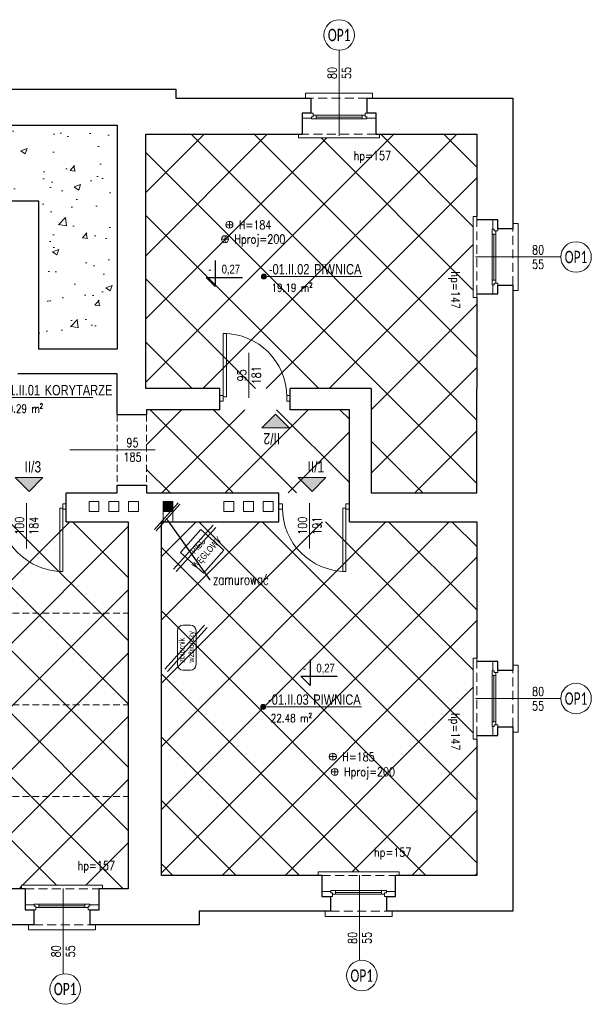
# Model space of a CAD drawing. Header units: millimetres. Extents: x 284606 to 628701, y -213781 to -93475.
# Tile 52 of 102: x 298790 to 299602, y -102343 to -100946. Entities that reach past the tile are written whole.
import ezdxf
from ezdxf import colors
from ezdxf.entities.mleader import LeaderData, LeaderLine
from ezdxf.enums import TextEntityAlignment as Align
from ezdxf.math import Vec2, Vec3

# ---------------------------------------------------------------- set-up
doc = ezdxf.new("R2010")
doc.units = ezdxf.units.MM
doc.linetypes.add('HIDDEN', pattern=[9.525, 6.35, -3.175])
doc.layers.get('0').update_dxf_attribs({"lineweight": 0})
for name, color, linetype, lineweight in [('!STR_Elewacje 0.05', 8, 'Continuous', 5), ('!STR_Konstrukcja 0.20', 200, 'Continuous', 20), ('!STR_Konstrukcja 0.30', 64, 'Continuous', 30), ('!STR_Ocieplenie 0.05', 1, 'Continuous', 5), ('!STR_Opisy 0.09', 8, 'Continuous', 9), ('!STR_Przerywana 0.09', 8, 'HIDDEN', 9), ('!STR_Stolarka drzwiowa', 8, 'Continuous', 15), ('!STR_Stolarka okienna', 72, 'Continuous', 15), ('EKO Opisy 0.09', 8, 'Continuous', 9)]:
    doc.layers.add(name, color=color, linetype=linetype, lineweight=lineweight)
for name, color, linetype, lineweight, true_color in [('!STR_Kreskowanie ścian', 7, 'Continuous', 5, 0xa6a6a6), ('!STR_Wentylacja', 7, 'Continuous', 15, 0x3399ff), ('EKO Wyposażenie', 7, 'Continuous', 5, 0x919191)]:
    doc.layers.add(name, color=color, linetype=linetype, lineweight=lineweight, true_color=true_color)
doc.layers.add('AB1 - OPISY', color=7, linetype='Continuous')
doc.styles.add('1_50', font='txt', dxfattribs={"width": 0.8})
doc.styles.add('AB_Arial', font='NirmalaS.ttf')
doc.styles.add('EKO 1-10', font='romans.shx', dxfattribs={"width": 0.8, "height": 15})
doc.styles.add('EKO 1-5', font='romans.shx', dxfattribs={"width": 0.8, "height": 10})
doc.styles.add('EKO CM 1-50', font='calibri.ttf', dxfattribs={"width": 0.8, "height": 12.5})
doc.styles.add('j-romans', font='romans.shx', dxfattribs={"width": 0.7})

# ---------------------------------------------------------------- blocks, each defined once
blk = doc.blocks.new('*U117')
at = {"layer": '!STR_Opisy 0.09', "linetype": 'Continuous'}
blk.add_line((0, -153.5), (0, -32.2), dxfattribs=at)
at = {"layer": '!STR_Opisy 0.09', "linetype": 'Continuous', "style": 'EKO 1-5', "width": 0.8}
blk.add_attdef('HP=', (-20.5, 2.3), '', height=12.5, rotation=180, dxfattribs=at)
at = {"layer": '!STR_Opisy 0.09', "ltscale": 0.7, "style": 'EKO 1-5', "width": 0.8}
blk.add_attdef('WYS', text='', height=12.5, rotation=270, dxfattribs=at).set_placement((-10.5, -121.4), align=Align.MIDDLE_CENTER)
at = {"layer": '!STR_Opisy 0.09', "linetype": 'Continuous', "style": 'EKO 1-5', "width": 0.8}
blk.add_attdef('SZER', text='', height=12.5, rotation=270, dxfattribs=at).set_placement((0, -121.4), align=Align.BOTTOM_CENTER)
blk = doc.blocks.new('*U109')
at = {"layer": '!STR_Opisy 0.09', "linetype": 'Continuous'}
blk.add_line((0, 32.1), (0, -89.2), dxfattribs=at)
at = {"layer": '!STR_Opisy 0.09', "linetype": 'Continuous', "style": 'EKO 1-5', "width": 0.8}
blk.add_attdef('SZER', text='', height=12.5, rotation=270, dxfattribs=at).set_placement((0, 0), align=Align.BOTTOM_CENTER)
at = {"layer": '!STR_Opisy 0.09', "ltscale": 0.7, "style": 'EKO 1-5', "width": 0.8}
blk.add_attdef('WYS', text='', height=12.5, rotation=270, dxfattribs=at).set_placement((-10.5, 0), align=Align.MIDDLE_CENTER)
at = {"layer": '!STR_Opisy 0.09', "linetype": 'Continuous', "style": 'EKO 1-5', "width": 0.8}
blk.add_attdef('HP=', (-20.5, -115.3), '', height=12.5, rotation=180, dxfattribs=at)
blk = doc.blocks.new('*U120')
at = {"layer": '!STR_Opisy 0.09', "linetype": 'Continuous'}
blk.add_line((0, 32.1), (0, -89.2), dxfattribs=at)
at = {"layer": '!STR_Opisy 0.09', "linetype": 'Continuous', "style": 'EKO 1-5', "width": 0.8}
blk.add_attdef('SZER', text='', height=12.5, rotation=270, dxfattribs=at).set_placement((0, 0), align=Align.BOTTOM_CENTER)
at = {"layer": '!STR_Opisy 0.09', "ltscale": 0.7, "style": 'EKO 1-5', "width": 0.8}
blk.add_attdef('WYS', text='', height=12.5, rotation=270, dxfattribs=at).set_placement((-10.5, 0), align=Align.MIDDLE_CENTER)
at = {"layer": '!STR_Opisy 0.09', "linetype": 'Continuous', "style": 'EKO 1-5', "width": 0.8}
blk.add_attdef('HP=', (50.5, -134.6), '', height=12.5, rotation=180, dxfattribs=at)
blk = doc.blocks.new('NR MIESZ')
h = blk.add_hatch(color=256)
h.dxf.hatch_style = 1
h.paths.add_polyline_path([(-24.5, -24.5), (0, 0), (24.5, -24.5)])
blk.add_lwpolyline([(-24.5, -24.5), (0, 0), (24.5, -24.5), (-24.5, -24.5)])
at = {"ltscale": 1.5, "style": 'AB_Arial', "width": 0.8}
for p in [(-33.2, -50.6), (-33.2, -83)]:
    blk.add_attdef('NR_POM.', p, '', height=20, rotation=0, dxfattribs=at)
blk = doc.blocks.new('wysokosc2')
at = {"ltscale": 2}
for points in [[(-5.1, 0), (5, 0)], [(0, 5.1), (0, -5.1)]]:
    blk.add_lwpolyline(points, dxfattribs=at)
blk.add_circle((0, 0), 5.03, dxfattribs=at)
at = {"ltscale": 2, "style": 'EKO 1-5', "width": 0.8}
blk.add_attdef('WYS', (13.3, -6), '', height=12.5, dxfattribs=at)
blk = doc.blocks.new('PIEC KAFLOWY')
at = {"layer": 'EKO Wyposażenie'}
blk.add_lwpolyline([(12.5, -14.8), (73.2, -14.8), (73.2, -75.5), (12.5, -75.5)], close=True, dxfattribs=at)
at = {"layer": 'EKO Wyposażenie', "insert": (33.9, -25.4), "char_height": 19.5, "attachment_point": 1, "style": '1_50'}
blk.add_mtext_dynamic_manual_height_columns('\\pi-5.3249;{\\H0.66667x;PIEC \\P\\pi-25.002;WĘGLOWY}', width=18.247, gutter_width=12.5, heights=[0], dxfattribs=at)
blk = doc.blocks.new('zbiornik zbiorczy')
at = {"layer": 'EKO Wyposażenie'}
for p, q in [((0, -5.2), (0, 5.2)), ((8, 13.2), (56.2, 13.2)), ((64.2, 5.2), (64.2, -5.2)), ((56.2, -13.2), (8, -13.2))]:
    blk.add_line(p, q, dxfattribs=at)
for centre, start, end in [((8, 5.2), 90, 180), ((56.2, 5.2), 0, 90), ((8, -5.2), 180, 270), ((56.2, -5.2), 270, 0)]:
    blk.add_arc(centre, 8, start, end, dxfattribs=at)
at = {"layer": 'EKO Wyposażenie', "insert": (10.9, 11.1), "char_height": 8, "attachment_point": 1, "style": '1_50'}
blk.add_mtext_dynamic_manual_height_columns('\\A1;zbiornik \\Pwzbiorczy', width=2231.725, gutter_width=453.6, heights=[120.4], dxfattribs=at)
blk = doc.blocks.new('*U195')
at = {"layer": '!STR_Opisy 0.09', "linetype": 'Continuous'}
blk.add_line((-51.5, 6.9), (-51.5, -57.3), dxfattribs=at)
at = {"layer": '!STR_Stolarka drzwiowa'}
for points in [[(-90, 6.2), (-95, 6.2), (-95, -1.8), (-90, -1.8)], [(0, 0), (0, -90), (-4.4, -90), (-4.4, 0)], [(5, 6.2), (0, 6.2), (0, -1.8), (5, -1.8)]]:
    blk.add_lwpolyline(points, close=True, dxfattribs=at)
blk.add_arc((0, 0), 90, 180, 270, dxfattribs=at)
at = {"layer": '!STR_Opisy 0.09', "linetype": 'Continuous', "style": 'EKO 1-10', "width": 0.8}
blk.add_attdef('SZER', text='', height=12.5, rotation=90, dxfattribs=at).set_placement((-51.5, -25.2), align=Align.BOTTOM_CENTER)
at = {"layer": '!STR_Opisy 0.09', "ltscale": 0.7, "style": 'EKO 1-10', "width": 0.8}
blk.add_attdef('WYS', text='', height=12.5, rotation=90, dxfattribs=at).set_placement((-41, -25.2), align=Align.MIDDLE_CENTER)
blk = doc.blocks.new('*U516')
at = {"layer": '!STR_Opisy 0.09', "linetype": 'Continuous'}
blk.add_line((36.3, 62.6), (36.3, -1.6), dxfattribs=at)
at = {"layer": '!STR_Stolarka drzwiowa'}
for points in [[(0, 0), (0, 90), (4.4, 90), (4.4, 0)], [(-5, -6.2), (0, -6.2), (0, 1.8), (-5, 1.8)], [(90, -6.2), (95, -6.2), (95, 1.8), (90, 1.8)]]:
    blk.add_lwpolyline(points, close=True, dxfattribs=at)
blk.add_arc((0, 0), 90, 0, 90, dxfattribs=at)
at = {"layer": '!STR_Opisy 0.09', "linetype": 'Continuous', "style": 'EKO 1-10', "width": 0.8}
blk.add_attdef('SZER', text='', height=12.5, rotation=90, dxfattribs=at).set_placement((36.3, 30.5), align=Align.BOTTOM_CENTER)
at = {"layer": '!STR_Opisy 0.09', "ltscale": 0.7, "style": 'EKO 1-10', "width": 0.8}
blk.add_attdef('WYS', text='', height=12.5, rotation=90, dxfattribs=at).set_placement((46.8, 30.5), align=Align.MIDDLE_CENTER)
blk = doc.blocks.new('*U459')
at = {"ltscale": 0.3}
blk.add_hatch(color=256, dxfattribs=at).paths.add_polyline_path([(-0.9, 50, 1), (6.8, 50, 1)])
at = {"ltscale": 1.5}
blk.add_line((17.6, 50), (154.6, 50), dxfattribs=at)
at = {"ltscale": 0.3}
blk.add_lwpolyline([(17.6, 50), (3, 50)], dxfattribs=at)
blk.add_circle((3, 50), 3.86, dxfattribs=at)
at = {"ltscale": 1.5, "width": 0.8}
for tag, p, height, style in [('NR_POM.', (10.5, 53.4), 16, 'AB_Arial'), ('NAZWA_POMIESZCZENIA', (66.9, 53.4), 16, 'AB_Arial'), ('POSADZKA', (9.1, 4), 12.5, 'EKO 1-5')]:
    blk.add_attdef(tag, p, '', height=height, rotation=0, dxfattribs=dict(at, style=style))
at = {"ltscale": 1.5, "style": 'EKO 1-5', "width": 0.8}
blk.add_attdef('POWIERZCHNIA', text='', height=12.5, rotation=0, dxfattribs=at).set_placement((78.1, 22.9), align=Align.BOTTOM_RIGHT)
blk = doc.blocks.new('KÓLKO')
at = {"layer": '!STR_Opisy 0.09'}
blk.add_circle((0, -15.51), 15.51, dxfattribs=at)
at = {"layer": '!STR_Opisy 0.09', "style": 'EKO 1-10', "width": 0.8}
blk.add_attdef('NR', text='', height=15, dxfattribs=at).set_placement((0, -15.51), align=Align.MIDDLE_CENTER)

msp = doc.modelspace()

# ---------------------------------------------------------------- hatches: boundary and pattern name
at = {"layer": '!STR_Kreskowanie ścian', "ltscale": 1.5}
h = msp.add_hatch(dxfattribs=at)
h.set_pattern_fill('AR-CONC', color=8, scale=0.5)
h.set_pattern_definition([(50, (10593.85, -844.5), (91.092334, -7.969543), [9.525, -104.775]), (355, (10593.85, -844.5), (-17.62171, 95.528423), [7.62, -83.820292]), (100.451445, (10601.44, -845.16), (73.470624, 87.558876), [8.095004, -89.045122]), (46.1842, (10593.85, -819.1), (135.53952, -21.021164), [14.2875, -157.1625]), (96.63556, (10605.15, -820.85), (118.702067, 123.71306), [12.14251, -133.567804]), (351.18415, (10593.85, -819.1), (118.70207, 123.71306), [11.429984, -125.729866]), (21, (10606.55, -825.45), (75.807196, -51.1326), [9.525, -104.775]), (326, (10606.55, -825.45), (30.901014, 92.093983), [7.62, -83.82]), (71.451445, (10612.87, -829.71), (106.70821, 40.961384), [8.095004, -89.04497]), (37.5, (10593.85, -844.5), (1.5443016, 42.2775194), [0, -82.804, 0, -85.09, 0, -84.1375]), (7.5, (10593.85, -844.5), (33.409831, 50.0902874), [0, -48.514, 0, -80.899, 0, -32.0675]), (327.5, (10565.53, -844.5), (67.7952976, -2.864372), [0, -31.75, 0, -99.06, 0, -131.445]), (317.5, (10552.83, -844.5), (74.064591, 12.713246), [0, -41.275, 0, -65.786, 0, -93.345])])
h.paths.add_polyline_path([(297943.9, -101327.4), (297748.9, -101327.4), (297748.9, -101206.4), (297644.3, -101206.4), (297644.3, -101327.4), (297644.3, -101446.4), (297943.9, -101446.4)])
h.paths.add_polyline_path([(298928.2, -101095.4), (298817.2, -101095.4), (298682.2, -101095.4), (298682.2, -101203.4), (298817.2, -101203.4), (298817.2, -101413.4), (298928.2, -101413.4)])
at = {"layer": '!STR_Ocieplenie 0.05', "lineweight": 5, "ltscale": 0.3}
h = msp.add_hatch(dxfattribs=at)
h.set_pattern_fill('ANSI37', color=8, scale=20)
h.paths.add_polyline_path([(298029.9, -101663.4), (297636.9, -101663.4), (297636.9, -102160.4), (297747.6, -102160.4), (297747.6, -102155.4), (297862.6, -102155.4), (297862.6, -102160.4), (298029.9, -102160.4)])
h.paths.add_polyline_path([(298453.9, -101662.4), (298065.9, -101662.4), (298065.9, -102166.4), (298124, -102166.4), (298124, -102161.4), (298239, -102161.4), (298239, -102166.4), (298281.6, -102166.4), (298281.6, -102161.4), (298396.6, -102161.4), (298396.6, -102166.4), (298453.9, -102166.4)])
h.paths.add_polyline_path([(298943.9, -101658.4), (298493.9, -101658.4), (298493.9, -102179.4), (298634.2, -102179.4), (298634.2, -102174.4), (298749.2, -102174.4), (298749.2, -102179.4), (298792.7, -102179.4), (298792.7, -102174.4), (298907.7, -102174.4), (298907.7, -102179.4), (298943.9, -102179.4)])
h.paths.add_polyline_path([(299439.1, -101658.4), (299258.2, -101658.4), (298991.2, -101658.4), (298991.2, -102160.4), (299213.9, -102160.4), (299213.9, -102155.4), (299328.9, -102155.4), (299328.9, -102160.4), (299439.1, -102160.4), (299439.1, -101966.9), (299434.2, -101966.9), (299434.2, -101851.9), (299439.1, -101851.9)])
h.paths.add_polyline_path([(299434.2, -101225.1), (299439.2, -101225.1), (299439.2, -101108.4), (299301.1, -101108.4), (299301.1, -101113.4), (299186.1, -101113.4), (299186.1, -101108.4), (298969.2, -101108.4), (298969.2, -101469.4), (299289.2, -101469.4), (299289.2, -101617.4), (299439.2, -101617.4), (299439.2, -101469.4), (299439.2, -101340.1), (299434.2, -101340.1)])
h.paths.add_polyline_path([(299258.2, -101499.4), (298970.2, -101499.4), (298970.2, -101506.4), (298970.2, -101606.4), (298970.2, -101617.4), (299258.2, -101617.4)], flags=17)
h.paths.add_polyline_path([(298643.9, -101095.4), (298586.1, -101095.4), (298586.1, -101100.4), (298471.1, -101100.4), (298471.1, -101095.4), (298420.1, -101095.4), (298420.1, -101100.4), (298305.1, -101100.4), (298305.1, -101095.4), (298172.9, -101095.4), (298172.9, -101479.4), (298327.9, -101479.4), (298327.9, -101609.4), (298643.9, -101609.4)])
h.paths.add_polyline_path([(298316.9, -101486.4), (298172.9, -101486.4), (298172.9, -101505.4), (298172.9, -101608), (298172.9, -101623.4), (298316.9, -101623.4)])
h.paths.add_polyline_path([(298131.9, -101505.4), (298131.9, -101486.4), (298101.9, -101486.4), (298003.9, -101486.4), (297636.9, -101486.4), (297636.9, -101507.8), (297641.9, -101507.8), (297641.9, -101623.4), (298131.9, -101623.4), (298131.9, -101605.4)])
at = {"layer": '!STR_Wentylacja', "ltscale": 1.5}
h = msp.add_hatch(color=8, dxfattribs=at)
h.dxf.hatch_style = 1
h.paths.add_polyline_path([(299007.6, -101629.8), (298993.6, -101629.8), (298993.6, -101643.8), (299007.6, -101643.8)])

# ---------------------------------------------------------------- linework, layer by layer
at = {"layer": '!STR_Konstrukcja 0.20', "color": 8, "linetype": 'Continuous', "lineweight": 15}
for points in [[(299283.6, -101057.4), (299291.1, -101057.4), (299291.1, -101049.9), (299196.1, -101049.9), (299196.1, -101057.4), (299203.6, -101057.4)], [(299296.1, -101108.4), (299301.1, -101108.4), (299301.1, -101113.4), (299186.1, -101113.4), (299186.1, -101108.4), (299191.1, -101108.4)], [(299439.2, -101335.1), (299439.2, -101340.1), (299434.2, -101340.1), (299434.2, -101225.1), (299439.2, -101225.1), (299439.2, -101230.1)], [(299490.2, -101322.6), (299490.2, -101330.1), (299497.7, -101330.1), (299497.7, -101235.1), (299490.2, -101235.1), (299490.2, -101242.6)], [(299439.2, -101961.9), (299439.2, -101966.9), (299434.2, -101966.9), (299434.2, -101851.9), (299439.2, -101851.9), (299439.2, -101856.9)], [(299490.2, -101949.4), (299490.2, -101956.9), (299497.7, -101956.9), (299497.7, -101861.9), (299490.2, -101861.9), (299490.2, -101869.4)], [(299218.9, -102160.4), (299213.9, -102160.4), (299213.9, -102155.4), (299328.9, -102155.4), (299328.9, -102160.4), (299323.9, -102160.4)], [(298797.7, -102179.4), (298792.7, -102179.4), (298792.7, -102174.4), (298907.7, -102174.4), (298907.7, -102179.4), (298902.7, -102179.4)], [(299231.4, -102211.4), (299223.9, -102211.4), (299223.9, -102218.9), (299318.9, -102218.9), (299318.9, -102211.4), (299311.4, -102211.4)], [(298810.2, -102230.4), (298802.7, -102230.4), (298802.7, -102237.9), (298897.7, -102237.9), (298897.7, -102230.4), (298890.2, -102230.4)]]:
    msp.add_lwpolyline(points, dxfattribs=at)
at = {"layer": '!STR_Konstrukcja 0.30', "color": 8, "ltscale": 1.5}
for p, q in [((299074.2, -101499.4), (299074.2, -101469.4)), ((299174.2, -101499.4), (299174.2, -101469.4)), ((298928.2, -101506.4), (298970.2, -101506.4)), ((298928.2, -101606.4), (298970.2, -101606.4)), ((298856.2, -101658.4), (298856.2, -101617.4)), ((299158.2, -101658.4), (299158.2, -101617.4)), ((299258.2, -101658.4), (299258.2, -101617.4))]:
    msp.add_line(p, q, dxfattribs=at)
for points in [[(298568.6, -101044.4), (299011.9, -101044.4), (299011.9, -101057.4), (299203.6, -101057.4)], [(299283.6, -101057.4), (299490.2, -101057.4), (299490.2, -101242.6)], [(298817.2, -101203.4), (298682.2, -101203.4), (298682.2, -101095.4), (298817.2, -101095.4)], [(298817.2, -101095.4), (298928.2, -101095.4), (298928.2, -101413.4), (298817.2, -101413.4), (298817.2, -101203.4)], [(299074.2, -101469.4), (298969.2, -101469.4), (298969.2, -101108.4), (299191.1, -101108.4)], [(299296.1, -101108.4), (299439.2, -101108.4), (299439.2, -101225.1)], [(299490.2, -101322.6), (299490.2, -101869.4)], [(299439.2, -101340.1), (299439.2, -101469.4)], [(298928.2, -101506.4), (298928.2, -101448.4), (298787.2, -101448.4)], [(299289.2, -101469.4), (299174.2, -101469.4)], [(299289.2, -101469.4), (299289.2, -101617.4), (299439.2, -101617.4), (299439.2, -101469.4)], [(299074.2, -101499.4), (298970.2, -101499.4), (298970.2, -101506.4)], [(299258.2, -101617.4), (299258.2, -101617.4), (299258.2, -101499.4), (299174.2, -101499.4)], [(298856.2, -101617.4), (298928.2, -101617.4), (298928.2, -101606.4)], [(298970.2, -101606.4), (298970.2, -101617.4), (299158.2, -101617.4)], [(298856.2, -101658.4), (298943.9, -101658.4), (298943.9, -102179.4), (298902.7, -102179.4)], [(299218.9, -102160.4), (298991.2, -102160.4), (298991.2, -101658.4), (299158.2, -101658.4)], [(299258.2, -101658.4), (299439.1, -101658.4), (299439.1, -101851.9)], [(299490.2, -101949.4), (299490.2, -102211.4), (299311.4, -102211.4)], [(299439.1, -101966.9), (299439.1, -102160.4), (299323.9, -102160.4)], [(298797.7, -102179.4), (298744.2, -102179.4)], [(299231.4, -102211.4), (299045, -102211.4), (299045, -102230.4), (298890.2, -102230.4)], [(298810.2, -102230.4), (298731.7, -102230.4)]]:
    msp.add_lwpolyline(points, dxfattribs=at)
at = {"layer": '!STR_Konstrukcja 0.30', "color": 8, "ltscale": 2}
for points in [[(299203.6, -101057.4), (299203.6, -101078.5), (299191.1, -101078.5), (299191.1, -101108.4)], [(299296.1, -101108.4), (299296.1, -101078.5), (299283.6, -101078.5), (299283.6, -101057.4)], [(299490.2, -101242.6), (299469.1, -101242.6), (299469.1, -101230.1), (299439.2, -101230.1)], [(299439.2, -101335.1), (299469.1, -101335.1), (299469.1, -101322.6), (299490.2, -101322.6)], [(299490.2, -101869.4), (299469.1, -101869.4), (299469.1, -101856.9), (299439.2, -101856.9)], [(299439.2, -101961.9), (299469.1, -101961.9), (299469.1, -101949.4), (299490.2, -101949.4)], [(299218.9, -102160.4), (299218.9, -102190.2), (299231.4, -102190.2), (299231.4, -102211.4)], [(299311.4, -102211.4), (299311.4, -102190.2), (299323.9, -102190.2), (299323.9, -102160.4)], [(298797.7, -102179.4), (298797.7, -102209.2), (298810.2, -102209.2), (298810.2, -102230.4)], [(298890.2, -102230.4), (298890.2, -102209.2), (298902.7, -102209.2), (298902.7, -102179.4)]]:
    msp.add_lwpolyline(points, dxfattribs=at)
at = {"layer": '!STR_Ocieplenie 0.05', "color": 8, "ltscale": 1.5}
for points in [[(298981.4, -101669.3), (299015, -101631.7)], [(298983.6, -101671.3), (299017.2, -101633.7)], [(299008.6, -101725.7), (299064.7, -101663.1)], [(299012.3, -101729.1), (299068.4, -101666.4)], [(298996.3, -101867.7), (299052.3, -101805.1)], [(299000, -101871), (299056.1, -101808.4)]]:
    msp.add_lwpolyline(points, dxfattribs=at)
at = {"layer": '!STR_Przerywana 0.09', "color": 8, "ltscale": 1.5}
for p, q in [((298928.2, -101506.4), (298928.2, -101606.4)), ((298970.2, -101506.4), (298970.2, -101606.4)), ((298493.9, -101788.4), (298943.9, -101788.4)), ((298493.9, -101918.4), (298943.9, -101918.4)), ((298493.9, -102048.4), (298943.9, -102048.4))]:
    msp.add_line(p, q, dxfattribs=at)
at = {"layer": '!STR_Przerywana 0.09', "color": 8, "ltscale": 2}
for points in [[(299283.6, -101057.4), (299203.6, -101057.4)], [(299296.1, -101108.4), (299191.1, -101108.4)], [(299439.2, -101335.1), (299439.2, -101230.1)], [(299490.2, -101322.6), (299490.2, -101242.6)], [(299439.2, -101961.9), (299439.2, -101856.9)], [(299490.2, -101949.4), (299490.2, -101869.4)], [(299218.9, -102160.4), (299323.9, -102160.4)], [(298797.7, -102179.4), (298902.7, -102179.4)], [(299231.4, -102211.4), (299311.4, -102211.4)], [(298810.2, -102230.4), (298890.2, -102230.4)]]:
    msp.add_lwpolyline(points, dxfattribs=at)
at = {"layer": '!STR_Stolarka okienna', "color": 8, "ltscale": 0.3}
for points in [[(299191.1, -101085.6), (299191.1, -101078.5), (299206.7, -101078.5), (299206.7, -101083.7), (299204.2, -101083.7), (299204.2, -101085.6), (299191.1, -101085.6)], [(299204.2, -101086.7), (299204.2, -101083.7), (299206.7, -101083.7), (299206.7, -101081.5), (299280.7, -101081.5), (299280.7, -101083.7), (299283.2, -101083.7), (299283.2, -101086.7), (299204.2, -101086.7)], [(299211.1, -101086.7), (299211.1, -101081.5)], [(299211.1, -101084.1), (299276.6, -101084.1)], [(299276.6, -101081.5), (299276.6, -101086.7)], [(299296.1, -101085.6), (299296.1, -101078.5), (299280.7, -101078.5), (299280.7, -101083.7), (299283.2, -101083.7), (299283.2, -101085.6), (299296.1, -101085.6)], [(299462, -101230.1), (299469.1, -101230.1), (299469.1, -101245.6), (299463.9, -101245.6), (299463.9, -101243.1), (299462, -101243.1), (299462, -101230.1)], [(299460.9, -101243.1), (299463.9, -101243.1), (299463.9, -101245.6), (299466.1, -101245.6), (299466.1, -101319.7), (299463.9, -101319.7), (299463.9, -101322.2), (299460.9, -101322.2), (299460.9, -101243.1)], [(299460.9, -101250), (299466.1, -101250)], [(299463.5, -101250), (299463.5, -101315.6)], [(299466.1, -101315.6), (299460.9, -101315.6)], [(299462, -101335.1), (299469.1, -101335.1), (299469.1, -101319.7), (299463.9, -101319.7), (299463.9, -101322.2), (299462, -101322.2), (299462, -101335.1)], [(299462, -101856.9), (299469.1, -101856.9), (299469.1, -101872.4), (299463.9, -101872.4), (299463.9, -101869.9), (299462, -101869.9), (299462, -101856.9)], [(299460.9, -101869.9), (299463.9, -101869.9), (299463.9, -101872.4), (299466.1, -101872.4), (299466.1, -101946.5), (299463.9, -101946.5), (299463.9, -101949), (299460.9, -101949), (299460.9, -101869.9)], [(299460.9, -101876.9), (299466.1, -101876.9)], [(299463.5, -101876.9), (299463.5, -101942.4)], [(299466.1, -101942.4), (299460.9, -101942.4)], [(299462, -101961.9), (299469.1, -101961.9), (299469.1, -101946.5), (299463.9, -101946.5), (299463.9, -101949), (299462, -101949), (299462, -101961.9)], [(299310.8, -102182.1), (299310.8, -102185), (299308.3, -102185), (299308.3, -102187.2), (299234.3, -102187.2), (299234.3, -102185), (299231.8, -102185), (299231.8, -102182.1), (299310.8, -102182.1)], [(299238.4, -102187.2), (299238.4, -102182.1)], [(299303.9, -102182.1), (299303.9, -102187.2)], [(299218.9, -102183.1), (299218.9, -102190.2), (299234.3, -102190.2), (299234.3, -102185), (299231.8, -102185), (299231.8, -102183.1), (299218.9, -102183.1)], [(299303.9, -102184.6), (299238.4, -102184.6)], [(299323.9, -102183.1), (299323.9, -102190.2), (299308.3, -102190.2), (299308.3, -102185), (299310.8, -102185), (299310.8, -102183.1), (299323.9, -102183.1)], [(298797.7, -102202.1), (298797.7, -102209.2), (298813.1, -102209.2), (298813.1, -102204), (298810.6, -102204), (298810.6, -102202.1), (298797.7, -102202.1)], [(298889.7, -102201.1), (298889.7, -102204), (298887.2, -102204), (298887.2, -102206.2), (298813.1, -102206.2), (298813.1, -102204), (298810.6, -102204), (298810.6, -102201.1), (298889.7, -102201.1)], [(298817.2, -102206.2), (298817.2, -102201.1)], [(298882.7, -102203.6), (298817.2, -102203.6)], [(298882.7, -102201.1), (298882.7, -102206.2)], [(298902.7, -102202.1), (298902.7, -102209.2), (298887.2, -102209.2), (298887.2, -102204), (298889.7, -102204), (298889.7, -102202.1), (298902.7, -102202.1)]]:
    msp.add_lwpolyline(points, dxfattribs=at)
at = {"layer": '!STR_Wentylacja', "color": 8, "ltscale": 1.5}
for p, q in [((298993.6, -101643.8), (298993.6, -101658.4)), ((299007.6, -101643.8), (299007.6, -101658.4))]:
    msp.add_line(p, q, dxfattribs=at)
for points in [[(298888.6, -101629.8), (298888.6, -101643.8), (298902.6, -101643.8), (298902.6, -101629.8)], [(298916.6, -101629.8), (298916.6, -101643.8), (298930.6, -101643.8), (298930.6, -101629.8)], [(298944.6, -101629.8), (298944.6, -101643.8), (298958.6, -101643.8), (298958.6, -101629.8)], [(298993.6, -101629.8), (298993.6, -101643.8), (299007.6, -101643.8), (299007.6, -101629.8)], [(299080, -101629.8), (299080, -101643.8), (299094, -101643.8), (299094, -101629.8)], [(299108, -101629.8), (299108, -101643.8), (299122, -101643.8), (299122, -101629.8)], [(299136, -101629.8), (299136, -101643.8), (299150, -101643.8), (299150, -101629.8)]]:
    msp.add_lwpolyline(points, close=True, dxfattribs=at)
at = {"layer": 'AB1 - OPISY', "color": 8}
for p, q in [((299067.8, -101287.6), (299067.8, -101324.7)), ((299054.7, -101311.6), (299106.6, -101311.6)), ((299054.7, -101311.6), (299067.8, -101324.7)), ((299202.4, -101853.8), (299202.4, -101891)), ((299189.2, -101877.8), (299241.1, -101877.8)), ((299189.2, -101877.8), (299202.4, -101891))]:
    msp.add_line(p, q, dxfattribs=at)

# ---------------------------------------------------------------- block references
at = {"layer": '!STR_Konstrukcja 0.30', "color": 8, "ltscale": 1.5}
for name, p, rotation, values in [('*U117', (299243.7, -101142.7), 180, {'SZER': '80', 'WYS': '55', 'HP=': 'hp=157'}), ('*U117', (299404.9, -101282.6), 89.99999999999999, {'SZER': '80', 'WYS': '55', 'HP=': 'hp=147'}), ('*U117', (299404.9, -101909.4), 89.99999999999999, {'SZER': '80', 'WYS': '55', 'HP=': 'hp=147'}), ('*U109', (299272.7, -102249.1), 180, {'SZER': '80', 'WYS': '55', 'HP=': 'hp=157'}), ('*U109', (298851.6, -102268.1), 180, {'SZER': '80', 'WYS': '55', 'HP=': 'hp=157'})]:
    msp.add_blockref(name, p, dxfattribs=dict(at, rotation=rotation)).add_auto_attribs(values)
ref = msp.add_blockref('*U120', (298950.2, -101556.2), dxfattribs=dict(at, xscale=-1, rotation=270))
ref.add_attrib('SZER', '95', dxfattribs={"layer": '!STR_Opisy 0.09', "linetype": 'Continuous', "height": 12.5, "style": 'EKO 1-5', "width": 0.8}).set_placement((298950.2, -101556.2), align=Align.BOTTOM_CENTER)
ref.add_attrib('WYS', '185', dxfattribs={"layer": '!STR_Opisy 0.09', "ltscale": 0.7, "height": 12.5, "style": 'EKO 1-5', "width": 0.8}).set_placement((298950.2, -101566.7), align=Align.MIDDLE_CENTER)
at = {"layer": '!STR_Ocieplenie 0.05', "color": 8, "rotation": 90}
msp.add_blockref('zbiornik zbiorczy', (299027.2, -101869.3), dxfattribs=at)
at = {"layer": '!STR_Opisy 0.09', "color": 8}
ref = msp.add_blockref('wysokosc2', (299087.9, -101236.8), dxfattribs=dict(at, xscale=-1, rotation=180))
ref.add_attrib('WYS', 'H=184', (299101.2, -101243.3), dxfattribs={"layer": '0', "ltscale": 2, "height": 12.5, "style": 'EKO 1-5', "width": 0.8})
for p in [(299081.6, -101257.4), (299237.4, -102013.6)]:
    msp.add_blockref('wysokosc2', p, dxfattribs=at).add_auto_attribs({'WYS': 'Hproj=200'})
ref = msp.add_blockref('*U459', (299134.1, -101356.5), dxfattribs=dict(at, xscale=0.9199999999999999, yscale=0.9199999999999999, zscale=0.9199999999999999))
ref.add_attrib('NAZWA_POM', 'PIWNICA', (299208, -101307.4), dxfattribs={"layer": '0', "ltscale": 1.5, "height": 14.72, "rotation": 0, "style": 'AB_Arial', "width": 0.8})
ref.add_attrib('NUMER_POM', '-01.II.02', (299143.8, -101307.4), dxfattribs={"layer": '0', "ltscale": 1.5, "height": 14.72, "rotation": 0, "style": 'AB_Arial', "width": 0.8})
ref.add_attrib('R-SURF', '19.19 m²', dxfattribs={"layer": '0', "ltscale": 1.5, "height": 11.5, "rotation": 0, "style": 'EKO 1-5', "width": 0.8}).set_placement((299205.9, -101335.5), align=Align.BOTTOM_RIGHT)
ref = msp.add_blockref('*U459', (298751.5, -101528.1), dxfattribs=dict(at, xscale=0.9199999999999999, yscale=0.9199999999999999, zscale=0.9199999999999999))
ref.add_attrib('NAZWA_POM', 'KORYTARZE', (298825.4, -101479), dxfattribs={"layer": '0', "ltscale": 1.5, "height": 14.72, "rotation": 0, "style": 'AB_Arial', "width": 0.8})
ref.add_attrib('NUMER_POM', '-01.II.01', (298761.2, -101479), dxfattribs={"layer": '0', "ltscale": 1.5, "height": 14.72, "rotation": 0, "style": 'AB_Arial', "width": 0.8})
ref.add_attrib('R-SURF', '10.29 m²', dxfattribs={"layer": '0', "ltscale": 1.5, "height": 11.5, "rotation": 0, "style": 'EKO 1-5', "width": 0.8}).set_placement((298823.3, -101507.1), align=Align.BOTTOM_RIGHT)
ref = msp.add_blockref('NR MIESZ', (299153.3, -101505.7), dxfattribs=dict(at, xscale=-0.8, yscale=0.8, zscale=0.8))
ref.add_attrib('NR_POM.', 'II/2', (299160, -101532.5), dxfattribs={"layer": '0', "ltscale": 1.5, "height": 16, "rotation": 180, "style": 'AB_Arial', "width": 0.8})
ref = msp.add_blockref('NR MIESZ', (298803.3, -101615.4), dxfattribs=dict(at, xscale=-0.8, yscale=0.8, zscale=0.8, rotation=180))
ref.add_attrib('NR_POM.', 'II/3', (298796.7, -101588.5), dxfattribs={"layer": '0', "ltscale": 1.5, "height": 16, "rotation": 360, "style": 'AB_Arial', "width": 0.8})
ref = msp.add_blockref('NR MIESZ', (299205.3, -101615.4), dxfattribs=dict(at, xscale=-0.8, yscale=0.8, zscale=0.8, rotation=180))
ref.add_attrib('NR_POM.', 'II/1', (299198.7, -101588.5), dxfattribs={"layer": '0', "ltscale": 1.5, "height": 16, "rotation": 360, "style": 'AB_Arial', "width": 0.8})
ref = msp.add_blockref('*U459', (299133.1, -101967.3), dxfattribs=dict(at, xscale=0.9199999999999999, yscale=0.9199999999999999, zscale=0.9199999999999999))
ref.add_attrib('NAZWA_POM', 'PIWNICA', (299206.9, -101918.2), dxfattribs={"layer": '0', "ltscale": 1.5, "height": 14.72, "rotation": 0, "style": 'AB_Arial', "width": 0.8})
ref.add_attrib('NUMER_POM', '-01.II.03', (299142.7, -101918.2), dxfattribs={"layer": '0', "ltscale": 1.5, "height": 14.72, "rotation": 0, "style": 'AB_Arial', "width": 0.8})
ref.add_attrib('R-SURF', '22.48 m²', dxfattribs={"layer": '0', "ltscale": 1.5, "height": 11.5, "rotation": 0, "style": 'EKO 1-5', "width": 0.8}).set_placement((299204.9, -101946.3), align=Align.BOTTOM_RIGHT)
ref = msp.add_blockref('wysokosc2', (299234.7, -101991.9), dxfattribs=dict(at, xscale=-1, rotation=180))
ref.add_attrib('WYS', 'H=185', (299248, -101998.4), dxfattribs={"layer": '0', "ltscale": 2, "height": 12.5, "style": 'EKO 1-5', "width": 0.8})
at = {"layer": '!STR_Stolarka drzwiowa', "color": 8, "ltscale": 0.3}
for name, p, values in [('*U516', (299079.2, -101481.1), {'WYS': '181', 'SZER': '95'}), ('*U195', (298851.2, -101639), {'WYS': '184', 'SZER': '100'}), ('*U195', (299253.2, -101639), {'WYS': '191', 'SZER': '100'})]:
    msp.add_blockref(name, p, dxfattribs=at).add_auto_attribs(values)
at = {"layer": 'EKO Opisy 0.09', "color": 8}
ref = msp.add_blockref('KÓLKO', (299243.7, -100945.8), dxfattribs=dict(at, xscale=1.4, yscale=1.4, zscale=1.4))
ref.add_attrib('NR', 'OP1', dxfattribs={"height": 17.5, "style": 'EKO CM 1-50', "width": 0.7}).set_placement((299243.7, -100967.5), align=Align.MIDDLE_CENTER)
ref = msp.add_blockref('KÓLKO', (299580.1, -101260.9), dxfattribs=dict(at, xscale=1.4, yscale=1.4, zscale=1.4))
ref.add_attrib('NR', 'OP1', dxfattribs={"height": 17.5, "style": 'EKO CM 1-50', "width": 0.7}).set_placement((299580.1, -101282.6), align=Align.MIDDLE_CENTER)
ref = msp.add_blockref('KÓLKO', (299580.1, -101887.7), dxfattribs=dict(at, xscale=1.4, yscale=1.4, zscale=1.4))
ref.add_attrib('NR', 'OP1', dxfattribs={"height": 17.5, "style": 'EKO CM 1-50', "width": 0.7}).set_placement((299580.1, -101909.4), align=Align.MIDDLE_CENTER)
ref = msp.add_blockref('KÓLKO', (299275.8, -102281), dxfattribs=dict(at, xscale=1.4, yscale=1.4, zscale=1.4))
ref.add_attrib('NR', 'OP1', dxfattribs={"height": 17.5, "style": 'EKO CM 1-50', "width": 0.7}).set_placement((299275.8, -102302.7), align=Align.MIDDLE_CENTER)
ref = msp.add_blockref('KÓLKO', (298854.6, -102300), dxfattribs=dict(at, xscale=1.4, yscale=1.4, zscale=1.4))
ref.add_attrib('NR', 'OP1', dxfattribs={"height": 17.5, "style": 'EKO CM 1-50', "width": 0.7}).set_placement((298854.6, -102321.7), align=Align.MIDDLE_CENTER)
at = {"layer": 'EKO Wyposażenie', "color": 8, "xscale": 0.7200000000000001, "yscale": 0.7200000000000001, "zscale": 0.7200000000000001, "rotation": 48.38657883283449}
msp.add_blockref('PIEC KAFLOWY', (299004.3, -101701.9), dxfattribs=at)

# ---------------------------------------------------------------- texts
at = {"layer": '!STR_Opisy 0.09', "color": 8, "char_height": 12.5, "attachment_point": 1, "style": '1_50'}
for insert in [(299057.6, -101293.6), (299192.1, -101859.9)]:
    msp.add_mtext_dynamic_manual_height_columns('-    0,27', width=94.718, gutter_width=12.5, heights=[0], dxfattribs=dict(at, insert=insert))

# ---------------------------------------------------------------- leaders
at = {"layer": '!STR_Elewacje 0.05', "color": 8, "ltscale": 0.3}
ml = msp.add_multileader_mtext('Standard', dxfattribs=at)
ml.set_content('zamurować, zmienić kanał na \\Pwentylacyjny i podłączyć \\Ppomieszczenie wymiennikowni, \\Pwlot nie niżej niż 0,1m \\Pod stropu pomieszczenia', color=8, style='j-romans')
ml.set_leader_properties()
ml.build(insert=Vec2(0, 0))
ml.multileader.update_dxf_attribs({"text_right_attachment_type": 6, "dogleg_length": 0.36, "arrow_head_size": 8, "scale": 2})
ctx = ml.context
ctx.base_point, ctx.scale, ctx.char_height, ctx.arrow_head_size, ctx.landing_gap_size, ctx.plane_origin = Vec3(298530.8, -101718.5), 2, 15, 8, 4, Vec3(298353.4, -98893.6)
ctx.right_attachment = 6
notes = []
notes.append((ctx, [(0, (1, 1, 0), (298530.1, -101718.5), (1, 0), 0.72, [(0, [(298416.6, -101643.8)], 0, [])])]))
ctx.mtext.insert, ctx.mtext.flow_direction = Vec3(298534.8, -101708.5), 5
ml = msp.add_multileader_mtext('Standard', dxfattribs=at)
ml.set_content('zamurować', color=8, style='j-romans')
ml.set_leader_properties()
ml.build(insert=Vec2(0, 0))
ml.multileader.update_dxf_attribs({"text_right_attachment_type": 6, "dogleg_length": 0.36, "arrow_head_size": 8, "scale": 2})
ctx = ml.context
ctx.base_point, ctx.scale, ctx.char_height, ctx.arrow_head_size, ctx.landing_gap_size, ctx.plane_origin = Vec3(299060.4, -101740.5), 2, 15, 8, 4, Vec3(298940.3, -98893.4)
ctx.right_attachment = 6
notes.append((ctx, [(0, (1, 1, 0), (299059.7, -101740.5), (1, 0), 0.72, [(0, [(298997.2, -101652.4)], 0, [])])]))
ctx.mtext.insert, ctx.mtext.flow_direction = Vec3(299064.4, -101733), 5
for ctx, leaders in notes:
    for number, flags, end, landing, length, lines in leaders:
        leader = LeaderData()
        leader.index, (leader.has_last_leader_line, leader.has_dogleg_vector, leader.attachment_direction) = number, flags
        leader.last_leader_point, leader.dogleg_vector, leader.dogleg_length = Vec3(end), Vec3(landing), length
        for number, points, colour, breaks in lines:
            line = LeaderLine()
            line.index, line.vertices, line.color, line.breaks = number, Vec3.list(points), colors.encode_raw_color(colour), breaks
            leader.lines.append(line)
        ctx.leaders.append(leader)

doc.saveas('drawing.dxf')
